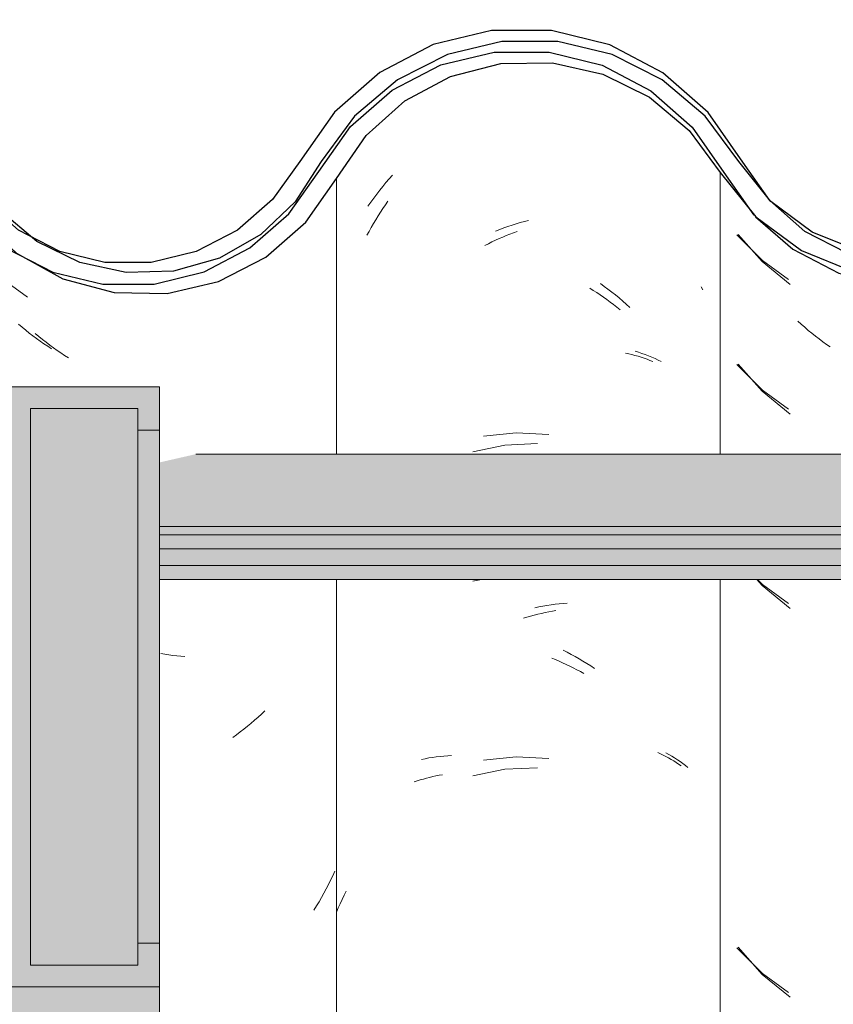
# Model space of a CAD drawing. Header units: metres. Extents: x -28.2 to -1.6, y -1.6 to 5.9.
# Tile 72 of 88: x -15.707 to -15.518, y 3.679 to 3.908. Entities that reach past the tile are written whole.
import ezdxf

# ---------------------------------------------------------------- set-up
doc = ezdxf.new("R2010")
doc.units = ezdxf.units.M
doc.layers.add('A-GLAZ-CWMG', color=7, linetype='Continuous', lineweight=5)
doc.layers.add('A-ROOF', color=7, linetype='Continuous', lineweight=5)
pattern_1 = [(50, (-14.575, 2.812), (0.364365, -0.031877), [0.0381, -0.4191]), (355, (-14.575, 2.812), (-0.070485, 0.382117), [0.03048, -0.33528]), (100.451, (-14.545, 2.81), (0.293886, 0.35023), [0.03238, -0.35618]), (46.184, (-14.575, 2.914), (0.54216, -0.084084), [0.05715, -0.62865]), (96.636, (-14.53, 2.907), (0.474805, 0.49485), [0.04857, -0.53427]), (351.184, (-14.575, 2.914), (0.47481, 0.49485), [0.04572, -0.50292]), (21, (-14.524, 2.888), (0.303226, -0.204528), [0.0381, -0.4191]), (326, (-14.524, 2.888), (0.123607, 0.36838), [0.03048, -0.33528]), (71.451, (-14.499, 2.871), (0.426833, 0.16384), [0.03238, -0.35618]), (37.5, (-14.575, 2.812), (0.0061807, 0.169108), [0.01676, -0.31445, 0.01676, -0.3236, -0.33655]), (37.5, (-14.575, 2.812), (0.0061807, 0.169108), [-0.67158, 0.01676, -0.31979]), (7.5, (-14.575, 2.812), (0.133641, 0.200358), [0.01676, -0.17729, 0.01676, -0.30683, -0.12827]), (7.5, (-14.575, 2.812), (0.133641, 0.200358), [-0.51765, 0.01676, -0.11151]), (327.5, (-14.688, 2.812), (0.2711816, -0.0114606), [0.01676, -0.11024, 0.01676, -0.37948, -0.52578]), (327.5, (-14.688, 2.812), (0.2711816, -0.0114606), [-0.52324, 0.01676, -0.50902]), (317.5, (-14.739, 2.812), (0.296258, 0.05085), [0.01676, -0.14834, 0.01676, -0.24638, -0.37338]), (317.5, (-14.739, 2.812), (0.296258, 0.05085), [-0.42824, 0.01676, -0.35662])]

# ---------------------------------------------------------------- blocks, each defined once
blk = doc.blocks.new('FP_87-CASA 4')
at = {"layer": 'A-GLAZ-CWMG', "color": 9, "true_color": 0xc0c0c0}
for p, q in [((-16.62297, 3.85851), (-16.6174, 3.8522)), ((-16.6174, 3.8522), (-16.61085, 3.84689)), ((-16.60829, 3.83762), (-16.60909, 3.83835)), ((-16.60748, 3.83691), (-16.60829, 3.83762)), ((-16.60666, 3.83621), (-16.60748, 3.83691)), ((-16.60583, 3.83553), (-16.60666, 3.83621)), ((-16.60499, 3.83486), (-16.60583, 3.83553)), ((-16.60415, 3.83421), (-16.60499, 3.83486)), ((-16.6033, 3.83357), (-16.60415, 3.83421)), ((-16.60244, 3.83295), (-16.6033, 3.83357)), ((-16.60157, 3.83234), (-16.60244, 3.83295)), ((-16.62297, 3.82836), (-16.6174, 3.82206)), ((-16.6174, 3.82206), (-16.61085, 3.81675)), ((-16.61864, 3.77825), (-16.6174, 3.77684)), ((-16.6174, 3.77684), (-16.61085, 3.77154)), ((-16.62297, 3.69272), (-16.6174, 3.68642)), ((-16.6174, 3.68642), (-16.61085, 3.68111))]:
    blk.add_line(p, q, dxfattribs=at)
blk = doc.blocks.new('FP_88-CASA 4')
at = {"layer": 'A-GLAZ-CWMG', "color": 9, "true_color": 0xc0c0c0}
for p, q in [((-16.70413, 3.87143), (-16.70338, 3.87228)), ((-16.70559, 3.86968), (-16.70487, 3.87056)), ((-16.70487, 3.87056), (-16.70413, 3.87143)), ((-16.7077, 3.86695), (-16.70701, 3.86787)), ((-16.70701, 3.86787), (-16.70631, 3.86878)), ((-16.70631, 3.86878), (-16.70559, 3.86968)), ((-16.70904, 3.86506), (-16.70838, 3.86601)), ((-16.70838, 3.86601), (-16.7077, 3.86695)), ((-16.67554, 3.86068), (-16.67458, 3.86098)), ((-16.67458, 3.86098), (-16.67363, 3.86127)), ((-16.67363, 3.86127), (-16.67267, 3.86153)), ((-16.67267, 3.86153), (-16.67171, 3.86177)), ((-16.67935, 3.85929), (-16.6784, 3.85967)), ((-16.6784, 3.85967), (-16.67745, 3.86003)), ((-16.67745, 3.86003), (-16.67649, 3.86036)), ((-16.67649, 3.86036), (-16.67554, 3.86068)), ((-16.65499, 3.84707), (-16.6541, 3.84644)), ((-16.6541, 3.84644), (-16.65323, 3.84579)), ((-16.65323, 3.84579), (-16.65236, 3.84512)), ((-16.65236, 3.84512), (-16.6515, 3.84444)), ((-16.6515, 3.84444), (-16.65065, 3.84374)), ((-16.65065, 3.84374), (-16.64981, 3.84302)), ((-16.64981, 3.84302), (-16.64898, 3.84229)), ((-16.64898, 3.84229), (-16.64815, 3.84154)), ((-16.64693, 3.83136), (-16.64613, 3.83112)), ((-16.64613, 3.83112), (-16.64534, 3.83085)), ((-16.64534, 3.83085), (-16.64456, 3.83057)), ((-16.64456, 3.83057), (-16.64379, 3.83027)), ((-16.64379, 3.83027), (-16.64304, 3.82996)), ((-16.64304, 3.82996), (-16.64229, 3.82964)), ((-16.64229, 3.82964), (-16.64156, 3.8293)), ((-16.64156, 3.8293), (-16.64084, 3.82895)), ((-16.67459, 3.8124), (-16.68219, 3.81163)), ((-16.66696, 3.81199), (-16.67459, 3.8124)), ((-16.67027, 3.77168), (-16.66932, 3.77188)), ((-16.66932, 3.77188), (-16.66837, 3.77206)), ((-16.66837, 3.77206), (-16.66742, 3.77222)), ((-16.66742, 3.77222), (-16.66647, 3.77237)), ((-16.66647, 3.77237), (-16.66552, 3.77249)), ((-16.66552, 3.77249), (-16.66458, 3.7726)), ((-16.66458, 3.7726), (-16.66364, 3.77269)), ((-16.66364, 3.77269), (-16.66271, 3.77276)), ((-16.66368, 3.7618), (-16.66274, 3.76133)), ((-16.66274, 3.76133), (-16.66181, 3.76085)), ((-16.66181, 3.76085), (-16.66089, 3.76035)), ((-16.66089, 3.76035), (-16.65996, 3.75983)), ((-16.65996, 3.75983), (-16.65905, 3.75929)), ((-16.65905, 3.75929), (-16.65814, 3.75873)), ((-16.65814, 3.75873), (-16.65723, 3.75816)), ((-16.65723, 3.75816), (-16.65633, 3.75757)), ((-16.69227, 3.73711), (-16.69138, 3.73719)), ((-16.69138, 3.73719), (-16.69049, 3.73726)), ((-16.69049, 3.73726), (-16.68959, 3.73731)), ((-16.63978, 3.73796), (-16.63909, 3.73757)), ((-16.63909, 3.73757), (-16.63841, 3.73717)), ((-16.63841, 3.73717), (-16.63775, 3.73676)), ((-16.69659, 3.73642), (-16.69574, 3.73659)), ((-16.69574, 3.73659), (-16.69488, 3.73675)), ((-16.69488, 3.73675), (-16.69402, 3.73688)), ((-16.69402, 3.73688), (-16.69315, 3.737)), ((-16.69315, 3.737), (-16.69227, 3.73711)), ((-16.67459, 3.73705), (-16.68219, 3.73628)), ((-16.66696, 3.73664), (-16.67459, 3.73705)), ((-16.63775, 3.73676), (-16.6371, 3.73634)), ((-16.6371, 3.73634), (-16.63647, 3.7359)), ((-16.63647, 3.7359), (-16.63585, 3.73545)), ((-16.63585, 3.73545), (-16.63524, 3.73499)), ((-16.63524, 3.73499), (-16.63465, 3.73451)), ((-16.71458, 3.70484), (-16.71409, 3.70581)), ((-16.71595, 3.70187), (-16.7155, 3.70287)), ((-16.7155, 3.70287), (-16.71505, 3.70386)), ((-16.71505, 3.70386), (-16.71458, 3.70484)), ((-16.71638, 3.70087), (-16.71595, 3.70187))]:
    blk.add_line(p, q, dxfattribs=at)
blk = doc.blocks.new('FP_89-CASA 4')
at = {"layer": 'A-GLAZ-CWMG', "color": 9, "true_color": 0xc0c0c0}
for p, q in [((-16.78948, 3.83694), (-16.7903, 3.83763)), ((-16.78865, 3.83626), (-16.78948, 3.83694)), ((-16.78782, 3.83559), (-16.78865, 3.83626)), ((-16.78697, 3.83494), (-16.78782, 3.83559)), ((-16.78612, 3.83431), (-16.78697, 3.83494)), ((-16.78526, 3.83369), (-16.78612, 3.83431)), ((-16.78439, 3.83309), (-16.78526, 3.83369)), ((-16.78351, 3.8325), (-16.78439, 3.83309)), ((-16.78263, 3.83193), (-16.78351, 3.8325))]:
    blk.add_line(p, q, dxfattribs=at)
blk = doc.blocks.new('Rectangular Mullion - Telha Fibrocimento - Ondulada-V85-CASA 4')
at = {"layer": 'A-GLAZ-CWMG', "true_color": 0x808080}
h = blk.add_hatch(dxfattribs=at)
h.set_pattern_fill('FP_4', color=8, style=0, pattern_type=2)
h.set_pattern_definition(pattern_1)
h.paths.add_polyline_path([(-16.38005, 3.84925), (-16.38602, 3.85024), (-16.38083, 3.8513), (-16.38035, 3.85003)])
h.paths.add_polyline_path([(-16.20276, 3.84479), (-16.19077, 3.8476), (-16.1798, 3.85325), (-16.1705, 3.86139), (-16.15649, 3.88151), (-16.14746, 3.88956), (-16.13683, 3.89525), (-16.12489, 3.89828), (-16.1109, 3.89795), (-16.09922, 3.89472), (-16.09024, 3.89013), (-16.08062, 3.88171), (-16.06584, 3.86263), (-16.05526, 3.85474), (-16.04305, 3.84978), (-16.04234, 3.85233), (-16.03819, 3.84914), (-16.02991, 3.84809), (-16.01696, 3.84973), (-16.01201, 3.85172), (-16.01292, 3.85426), (-16.01221, 3.85464), (-16.00637, 3.85771), (-16.00474, 3.85464), (-15.99364, 3.86308), (-15.98528, 3.87341), (-15.98893, 3.87548), (-15.98585, 3.88056), (-15.9975, 3.86618), (-16.00709, 3.85907), (-16.01812, 3.85462), (-16.03026, 3.85315), (-16.04305, 3.85517), (-16.05273, 3.85907), (-16.06259, 3.86652), (-16.06966, 3.87491), (-16.07351, 3.87332), (-16.08062, 3.88346), (-16.07773, 3.88611), (-16.08135, 3.88854), (-16.08524, 3.89002), (-16.08275, 3.88533), (-16.09024, 3.89192), (-16.0883, 3.89482), (-16.10156, 3.90091), (-16.11188, 3.90338), (-16.11315, 3.90072), (-16.11394, 3.90091), (-16.1268, 3.90091), (-16.13908, 3.89793), (-16.15042, 3.89205), (-16.16008, 3.88363), (-16.16091, 3.88363), (-16.16689, 3.87543), (-16.16632, 3.8748), (-16.16749, 3.87314), (-16.16843, 3.87314), (-16.17663, 3.86139), (-16.1835, 3.85538), (-16.19413, 3.84984), (-16.20702, 3.84697), (-16.21389, 3.84697), (-16.21164, 3.84966), (-16.21229, 3.84966), (-16.22309, 3.852), (-16.23302, 3.85688), (-16.24151, 3.86402), (-16.2491, 3.87466), (-16.25607, 3.88597), (-16.26697, 3.89657), (-16.28011, 3.90414), (-16.29662, 3.90826), (-16.31024, 3.90846), (-16.32453, 3.90514), (-16.33799, 3.89818), (-16.34935, 3.88808), (-16.36408, 3.86642), (-16.37221, 3.85911), (-16.38183, 3.85398), (-16.3867, 3.85235), (-16.38709, 3.85003), (-16.39051, 3.85178), (-16.39238, 3.8513), (-16.40394, 3.85141), (-16.41384, 3.85382), (-16.42351, 3.85886), (-16.43171, 3.86609), (-16.44603, 3.88678), (-16.45661, 3.8962), (-16.47107, 3.90331), (-16.48358, 3.90625), (-16.49688, 3.9063), (-16.51059, 3.90297), (-16.52313, 3.89645), (-16.53378, 3.88711), (-16.54193, 3.87548), (-16.53861, 3.87301), (-16.5477, 3.86206), (-16.55799, 3.8551), (-16.55937, 3.85771), (-16.56422, 3.85463), (-16.56592, 3.85426), (-16.56517, 3.85165), (-16.5717, 3.84951), (-16.58301, 3.84808), (-16.59202, 3.84978), (-16.59534, 3.85233), (-16.59605, 3.84978), (-16.60972, 3.85583), (-16.61884, 3.86262), (-16.60826, 3.85402), (-16.59957, 3.84949), (-16.58727, 3.84662), (-16.57589, 3.84663), (-16.56422, 3.84951), (-16.55355, 3.8551), (-16.5445, 3.86308), (-16.53014, 3.88364), (-16.52042, 3.8922), (-16.50898, 3.89818), (-16.49646, 3.90126), (-16.48278, 3.90106), (-16.4691, 3.89713), (-16.45963, 3.89216), (-16.44968, 3.88325), (-16.43434, 3.86178), (-16.42647, 3.85479), (-16.41357, 3.8486), (-16.40326, 3.84624), (-16.39182, 3.84628), (-16.3786, 3.85003), (-16.36934, 3.85498), (-16.36029, 3.86313), (-16.34572, 3.8846), (-16.33553, 3.89375), (-16.32347, 3.90015), (-16.30979, 3.90342), (-16.29468, 3.90289), (-16.28341, 3.90003), (-16.27139, 3.89356), (-16.26125, 3.88435), (-16.25361, 3.87295), (-16.24997, 3.87295), (-16.24548, 3.86663), (-16.24225, 3.86381), (-16.24662, 3.86237), (-16.23731, 3.85951), (-16.23963, 3.85587), (-16.23598, 3.85315), (-16.22569, 3.84782), (-16.21507, 3.84498), (-16.20573, 3.84484)])
h.paths.add_polyline_path([(-16.72745, 3.8633), (-16.72821, 3.86397), (-16.72709, 3.86502)])
h.paths.add_polyline_path([(-16.7669, 3.84695), (-16.75876, 3.84697), (-16.74713, 3.84984), (-16.7365, 3.85538), (-16.72745, 3.8633), (-16.72561, 3.86663), (-16.72119, 3.87351), (-16.72049, 3.87314), (-16.71932, 3.8748), (-16.71984, 3.87561), (-16.71358, 3.88408), (-16.71308, 3.88363), (-16.70342, 3.89205), (-16.68983, 3.89848), (-16.67969, 3.90094), (-16.66547, 3.90109), (-16.66488, 3.90338), (-16.65222, 3.90035), (-16.6413, 3.89482), (-16.64324, 3.89192), (-16.6428, 3.89153), (-16.63575, 3.88533), (-16.63824, 3.89002), (-16.63298, 3.88802), (-16.63073, 3.88611), (-16.63362, 3.88346), (-16.62625, 3.87295), (-16.62246, 3.87502), (-16.62017, 3.87295), (-16.62992, 3.88685), (-16.64059, 3.89619), (-16.65456, 3.90302), (-16.66694, 3.90594), (-16.68032, 3.90596), (-16.69388, 3.90265), (-16.70628, 3.89619), (-16.71683, 3.88697), (-16.7328, 3.86524), (-16.73938, 3.85951), (-16.74898, 3.85454), (-16.76139, 3.85198), (-16.77072, 3.85209), (-16.78236, 3.85539), (-16.77598, 3.85198), (-16.76553, 3.84926), (-16.76689, 3.84697)])
h.paths.add_polyline_path([(-15.86057, 3.84716), (-15.86057, 3.8486), (-15.86272, 3.84913), (-15.87378, 3.85436), (-15.88316, 3.85819), (-15.8926, 3.86529), (-15.9083, 3.88523), (-15.91958, 3.89365), (-15.93341, 3.89888), (-15.94535, 3.90039), (-15.94858, 3.9), (-15.95806, 3.89709), (-15.96909, 3.89073), (-15.97713, 3.88295), (-15.9674, 3.8898), (-15.95593, 3.89406), (-15.94346, 3.8952), (-15.93142, 3.89314), (-15.92222, 3.88947), (-15.91248, 3.88232), (-15.8993, 3.86529), (-15.89668, 3.86255), (-15.8895, 3.85638), (-15.88132, 3.85161), (-15.87118, 3.84829), (-15.86084, 3.84719)])
h.paths.add_polyline_path([(-16.92227, 3.84723), (-16.91444, 3.84776), (-16.90504, 3.85003), (-16.89443, 3.85546), (-16.88536, 3.86325), (-16.87288, 3.88065), (-16.8658, 3.88684), (-16.85748, 3.89117), (-16.84839, 3.8934), (-16.83792, 3.89312), (-16.82877, 3.89056), (-16.82161, 3.88684), (-16.81425, 3.88025), (-16.8021, 3.86313), (-16.79302, 3.85526), (-16.79197, 3.85526), (-16.79263, 3.85587), (-16.79077, 3.85965), (-16.79965, 3.86261), (-16.79549, 3.86402), (-16.79983, 3.86852), (-16.803, 3.87298), (-16.80661, 3.87295), (-16.8152, 3.88521), (-16.82439, 3.89356), (-16.83088, 3.89657), (-16.83903, 3.89842), (-16.84968, 3.89824), (-16.85919, 3.89592), (-16.86855, 3.89106), (-16.87651, 3.88412), (-16.88909, 3.86661), (-16.89872, 3.85887), (-16.90718, 3.85462), (-16.9178, 3.85218), (-16.92756, 3.85218), (-16.93492, 3.84878), (-16.92852, 3.84723), (-16.92234, 3.84723)])
h.paths.add_polyline_path([(-16.93305, 3.84925), (-16.93383, 3.8513), (-16.93772, 3.85003), (-16.93483, 3.84954)])
h.paths.add_polyline_path([(-16.94009, 3.85003), (-16.93923, 3.85286), (-16.93492, 3.85398), (-16.94009, 3.85557), (-16.95065, 3.86193), (-16.95696, 3.86763), (-16.96314, 3.87669), (-16.96682, 3.87295), (-16.95978, 3.86325), (-16.94884, 3.85451), (-16.94482, 3.85245)])
h.paths.add_polyline_path([(-16.58741, 3.85054), (-16.58727, 3.85163), (-16.59099, 3.85255), (-16.5879, 3.85081)])
h.paths.add_polyline_path([(-16.03441, 3.85054), (-16.03799, 3.85255), (-16.03427, 3.85163), (-16.03437, 3.85078)])
h.paths.add_polyline_path([(-16.06604, 3.86328), (-16.06806, 3.86977), (-16.06285, 3.86618), (-16.06584, 3.86346)])
h.paths.add_polyline_path([(-16.61904, 3.86328), (-16.61559, 3.86641), (-16.62106, 3.86977), (-16.6193, 3.86411)])
h.paths.add_polyline_path([(-16.17445, 3.8633), (-16.17445, 3.86468), (-16.17521, 3.86397)])
at = {"layer": 'A-GLAZ-CWMG', "lineweight": 25}
blk.add_line((-16.62625, 3.87295), (-16.61931, 3.86303), dxfattribs=at)
at = {"layer": 'A-GLAZ-CWMG', "lineweight": 25, "flags": 128}
for points in [[(-16.62185, 3.87535), (-16.62992, 3.88685), (-16.64044, 3.89611), (-16.65283, 3.90259), (-16.66638, 3.90594), (-16.68032, 3.90596), (-16.69388, 3.90265), (-16.70628, 3.89619), (-16.71683, 3.88697), (-16.72493, 3.87548)], [(-16.72049, 3.87314), (-16.71308, 3.88363), (-16.70342, 3.89205), (-16.69208, 3.89793), (-16.67969, 3.90094), (-16.66694, 3.90091), (-16.65456, 3.89785), (-16.64324, 3.89192), (-16.63362, 3.88346), (-16.62625, 3.87295)], [(-16.72493, 3.87548), (-16.73121, 3.86663), (-16.73938, 3.85951), (-16.74898, 3.85454), (-16.75946, 3.85198), (-16.77024, 3.85198), (-16.78072, 3.85454), (-16.79031, 3.85951), (-16.79848, 3.86663), (-16.80477, 3.87548)], [(-16.54193, 3.87548), (-16.54816, 3.86653), (-16.55631, 3.85932), (-16.56592, 3.85426), (-16.57644, 3.85165), (-16.58727, 3.85163), (-16.59779, 3.85421), (-16.60742, 3.85923), (-16.61559, 3.86641), (-16.62185, 3.87535)], [(-16.8091, 3.87295), (-16.8021, 3.86313), (-16.79302, 3.85526), (-16.78236, 3.84976), (-16.77072, 3.84694), (-16.75876, 3.84697), (-16.74713, 3.84984), (-16.7365, 3.85538), (-16.72745, 3.8633), (-16.72049, 3.87314)], [(-16.61889, 3.86257), (-16.61024, 3.85506), (-16.59957, 3.84949), (-16.5879, 3.84662), (-16.57589, 3.84663), (-16.56422, 3.84951), (-16.55355, 3.8551), (-16.5445, 3.86308), (-16.53757, 3.87301)]]:
    blk.add_lwpolyline(points, dxfattribs=at)
at = {"layer": 'A-GLAZ-CWMG'}
for name in ['FP_88-CASA 4', 'FP_87-CASA 4', 'FP_89-CASA 4']:
    blk.add_blockref(name, (0, 0), dxfattribs=at)
blk = doc.blocks.new('FP_108-CASA 4')
at = {"layer": 'A-GLAZ-CWMG', "color": 9, "true_color": 0xc0c0c0}
for p, q in [((-16.62325, 3.85839), (-16.61731, 3.85243)), ((-16.61731, 3.85243), (-16.61122, 3.84803)), ((-16.62325, 3.82825), (-16.61731, 3.82229)), ((-16.61731, 3.82229), (-16.61122, 3.81788)), ((-16.61848, 3.77825), (-16.61731, 3.77707)), ((-16.61731, 3.77707), (-16.61122, 3.77267)), ((-16.62325, 3.69261), (-16.61731, 3.68664)), ((-16.61731, 3.68664), (-16.61122, 3.68224))]:
    blk.add_line(p, q, dxfattribs=at)
blk = doc.blocks.new('FP_109-CASA 4')
at = {"layer": 'A-GLAZ-CWMG', "color": 9, "true_color": 0xc0c0c0}
for p, q in [((-16.70558, 3.86454), (-16.705, 3.86539)), ((-16.705, 3.86539), (-16.70441, 3.86623)), ((-16.7067, 3.86281), (-16.70615, 3.86368)), ((-16.70615, 3.86368), (-16.70558, 3.86454)), ((-16.7083, 3.86014), (-16.70778, 3.86104)), ((-16.70778, 3.86104), (-16.70724, 3.86193)), ((-16.70724, 3.86193), (-16.7067, 3.86281)), ((-16.7093, 3.85832), (-16.7088, 3.85923)), ((-16.7088, 3.85923), (-16.7083, 3.86014)), ((-16.67688, 3.85824), (-16.67604, 3.85857)), ((-16.67604, 3.85857), (-16.67519, 3.85889)), ((-16.67519, 3.85889), (-16.67435, 3.85919)), ((-16.68187, 3.85594), (-16.68105, 3.85636)), ((-16.68105, 3.85636), (-16.68022, 3.85677)), ((-16.68022, 3.85677), (-16.67939, 3.85716)), ((-16.67939, 3.85716), (-16.67855, 3.85754)), ((-16.67855, 3.85754), (-16.67771, 3.8579)), ((-16.67771, 3.8579), (-16.67688, 3.85824)), ((-16.65746, 3.846), (-16.65665, 3.8455)), ((-16.65665, 3.8455), (-16.65585, 3.84499)), ((-16.65585, 3.84499), (-16.65506, 3.84447)), ((-16.63152, 3.84635), (-16.63119, 3.84562)), ((-16.65506, 3.84447), (-16.65427, 3.84393)), ((-16.65427, 3.84393), (-16.65349, 3.84337)), ((-16.65349, 3.84337), (-16.65271, 3.8428)), ((-16.65271, 3.8428), (-16.65194, 3.84222)), ((-16.65194, 3.84222), (-16.65117, 3.84162)), ((-16.65117, 3.84162), (-16.65041, 3.84101)), ((-16.64914, 3.83093), (-16.6484, 3.83076)), ((-16.6484, 3.83076), (-16.64767, 3.83058)), ((-16.64767, 3.83058), (-16.64695, 3.83039)), ((-16.64695, 3.83039), (-16.64623, 3.83018)), ((-16.64623, 3.83018), (-16.64553, 3.82996)), ((-16.64553, 3.82996), (-16.64483, 3.82973)), ((-16.64483, 3.82973), (-16.64414, 3.82948)), ((-16.64414, 3.82948), (-16.64346, 3.82923)), ((-16.64346, 3.82923), (-16.64279, 3.82896)), ((-16.6772, 3.80953), (-16.68464, 3.80798)), ((-16.6696, 3.80986), (-16.6772, 3.80953)), ((-16.68268, 3.77825), (-16.68464, 3.77784)), ((-16.67291, 3.76924), (-16.67207, 3.76949)), ((-16.67207, 3.76949), (-16.67122, 3.76974)), ((-16.67122, 3.76974), (-16.67038, 3.76997)), ((-16.67038, 3.76997), (-16.66953, 3.77018)), ((-16.66953, 3.77018), (-16.66869, 3.77038)), ((-16.66869, 3.77038), (-16.66784, 3.77056)), ((-16.66784, 3.77056), (-16.667, 3.77073)), ((-16.667, 3.77073), (-16.66616, 3.77088)), ((-16.66616, 3.77088), (-16.66532, 3.77102)), ((-16.6663, 3.75997), (-16.66546, 3.75963)), ((-16.66546, 3.75963), (-16.66462, 3.75928)), ((-16.66462, 3.75928), (-16.66379, 3.75891)), ((-16.66379, 3.75891), (-16.66295, 3.75853)), ((-16.66295, 3.75853), (-16.66212, 3.75813)), ((-16.66212, 3.75813), (-16.6613, 3.75771)), ((-16.6613, 3.75771), (-16.66047, 3.75729)), ((-16.66047, 3.75729), (-16.65965, 3.75684)), ((-16.65965, 3.75684), (-16.65883, 3.75639)), ((-16.64167, 3.73804), (-16.64102, 3.73774)), ((-16.64102, 3.73774), (-16.64039, 3.73743)), ((-16.64039, 3.73743), (-16.63976, 3.7371)), ((-16.63976, 3.7371), (-16.63915, 3.73677)), ((-16.63915, 3.73677), (-16.63854, 3.73642)), ((-16.63854, 3.73642), (-16.63795, 3.73606)), ((-16.63795, 3.73606), (-16.63737, 3.7357)), ((-16.63737, 3.7357), (-16.6368, 3.73532)), ((-16.6368, 3.73532), (-16.63624, 3.73493)), ((-16.69399, 3.73242), (-16.69324, 3.73258)), ((-16.69324, 3.73258), (-16.69249, 3.73273)), ((-16.69249, 3.73273), (-16.69174, 3.73286)), ((-16.6772, 3.73418), (-16.68464, 3.73263)), ((-16.6696, 3.7345), (-16.6772, 3.73418)), ((-16.69828, 3.73118), (-16.69758, 3.73142)), ((-16.69758, 3.73142), (-16.69688, 3.73164)), ((-16.69688, 3.73164), (-16.69617, 3.73185)), ((-16.69617, 3.73185), (-16.69545, 3.73206)), ((-16.69545, 3.73206), (-16.69472, 3.73224)), ((-16.69472, 3.73224), (-16.69399, 3.73242))]:
    blk.add_line(p, q, dxfattribs=at)
blk = doc.blocks.new('FP_110-CASA 4')
at = {"layer": 'A-GLAZ-CWMG', "color": 9, "true_color": 0xc0c0c0}
for p, q in [((-16.79283, 3.84728), (-16.78822, 3.84391)), ((-16.78559, 3.83476), (-16.78641, 3.83545)), ((-16.78476, 3.83408), (-16.78559, 3.83476)), ((-16.78392, 3.83343), (-16.78476, 3.83408)), ((-16.78307, 3.83278), (-16.78392, 3.83343)), ((-16.78221, 3.83215), (-16.78307, 3.83278)), ((-16.78135, 3.83154), (-16.78221, 3.83215)), ((-16.78048, 3.83094), (-16.78135, 3.83154)), ((-16.7796, 3.83036), (-16.78048, 3.83094)), ((-16.77872, 3.82979), (-16.7796, 3.83036)), ((-16.75627, 3.76088), (-16.7572, 3.76104)), ((-16.75533, 3.76073), (-16.75627, 3.76088)), ((-16.75439, 3.76061), (-16.75533, 3.76073)), ((-16.75346, 3.7605), (-16.75439, 3.76061)), ((-16.75253, 3.76041), (-16.75346, 3.7605)), ((-16.7516, 3.76033), (-16.75253, 3.76041)), ((-16.73382, 3.74695), (-16.73462, 3.74622)), ((-16.73303, 3.74769), (-16.73382, 3.74695)), ((-16.73708, 3.74413), (-16.73792, 3.74346)), ((-16.73625, 3.74481), (-16.73708, 3.74413)), ((-16.73543, 3.74551), (-16.73625, 3.74481)), ((-16.73462, 3.74622), (-16.73543, 3.74551)), ((-16.73961, 3.74217), (-16.74047, 3.74155)), ((-16.73876, 3.74281), (-16.73961, 3.74217)), ((-16.73792, 3.74346), (-16.73876, 3.74281)), ((-16.71675, 3.71041), (-16.71723, 3.70937)), ((-16.71773, 3.70834), (-16.71824, 3.70732)), ((-16.71723, 3.70937), (-16.71773, 3.70834)), ((-16.71931, 3.7053), (-16.71986, 3.70431)), ((-16.71877, 3.7063), (-16.71931, 3.7053)), ((-16.71824, 3.70732), (-16.71877, 3.7063)), ((-16.72043, 3.70332), (-16.72101, 3.70235)), ((-16.71986, 3.70431), (-16.72043, 3.70332)), ((-16.72101, 3.70235), (-16.7216, 3.70139))]:
    blk.add_line(p, q, dxfattribs=at)
blk = doc.blocks.new('Rectangular Mullion - Telha Fibrocimento - Ondulada-V99-CASA 4')
at = {"layer": 'A-GLAZ-CWMG', "true_color": 0x808080}
h = blk.add_hatch(dxfattribs=at)
h.set_pattern_fill('FP_4', color=8, style=0, pattern_type=2)
h.set_pattern_definition(pattern_1)
h.paths.add_polyline_path([(-16.93305, 3.84925), (-16.93902, 3.85024), (-16.93383, 3.8513), (-16.93335, 3.85003)])
h.paths.add_polyline_path([(-16.75576, 3.84479), (-16.74377, 3.8476), (-16.7328, 3.85325), (-16.72312, 3.86192), (-16.70949, 3.88151), (-16.70046, 3.88956), (-16.68983, 3.89525), (-16.67789, 3.89828), (-16.66488, 3.89817), (-16.65222, 3.89472), (-16.64324, 3.89013), (-16.63362, 3.88171), (-16.61884, 3.86263), (-16.60826, 3.85474), (-16.59605, 3.84978), (-16.59534, 3.85233), (-16.59119, 3.84914), (-16.58291, 3.84809), (-16.56996, 3.84973), (-16.56501, 3.85172), (-16.56592, 3.85426), (-16.56521, 3.85464), (-16.55937, 3.85771), (-16.55774, 3.85464), (-16.54664, 3.86308), (-16.53828, 3.87341), (-16.54193, 3.87548), (-16.53885, 3.88056), (-16.5505, 3.86618), (-16.56009, 3.85907), (-16.57112, 3.85462), (-16.58326, 3.85315), (-16.59605, 3.85517), (-16.60573, 3.85907), (-16.61559, 3.86652), (-16.62266, 3.87491), (-16.62651, 3.87332), (-16.63362, 3.88346), (-16.63073, 3.88611), (-16.63435, 3.88854), (-16.63824, 3.89002), (-16.63575, 3.88533), (-16.64324, 3.89192), (-16.6413, 3.89482), (-16.65456, 3.90091), (-16.66488, 3.90338), (-16.66615, 3.90072), (-16.66694, 3.90091), (-16.6798, 3.90091), (-16.69208, 3.89793), (-16.70342, 3.89205), (-16.71308, 3.88363), (-16.71391, 3.88363), (-16.71989, 3.87543), (-16.71932, 3.8748), (-16.72049, 3.87314), (-16.72143, 3.87314), (-16.72963, 3.86139), (-16.7365, 3.85538), (-16.74713, 3.84984), (-16.76002, 3.84697), (-16.76689, 3.84697), (-16.76464, 3.84966), (-16.76529, 3.84966), (-16.77609, 3.852), (-16.78602, 3.85688), (-16.79451, 3.86402), (-16.8021, 3.87466), (-16.80907, 3.88597), (-16.81997, 3.89657), (-16.83311, 3.90414), (-16.84962, 3.90826), (-16.86324, 3.90846), (-16.87753, 3.90514), (-16.89099, 3.89818), (-16.90235, 3.88808), (-16.91708, 3.86642), (-16.92521, 3.85911), (-16.93483, 3.85398), (-16.9397, 3.85235), (-16.94009, 3.85003), (-16.94351, 3.85178), (-16.94538, 3.8513), (-16.95694, 3.85141), (-16.96872, 3.8548), (-16.97651, 3.85886), (-16.98471, 3.86609), (-16.99903, 3.88678), (-17.00961, 3.8962), (-17.02407, 3.90331), (-17.03658, 3.90625), (-17.04988, 3.9063), (-17.06359, 3.90297), (-17.07613, 3.89645), (-17.08678, 3.88711), (-17.09493, 3.87548), (-17.09161, 3.87301), (-17.1007, 3.86206), (-17.11099, 3.8551), (-17.11237, 3.85771), (-17.11722, 3.85463), (-17.11892, 3.85426), (-17.11817, 3.85165), (-17.1247, 3.84951), (-17.13601, 3.84808), (-17.14502, 3.84978), (-17.14834, 3.85233), (-17.14905, 3.84978), (-17.16272, 3.85583), (-17.17184, 3.86262), (-17.16126, 3.85402), (-17.15257, 3.84949), (-17.14027, 3.84662), (-17.12889, 3.84663), (-17.11722, 3.84951), (-17.10576, 3.8558), (-17.0975, 3.86308), (-17.08314, 3.88364), (-17.07342, 3.8922), (-17.06198, 3.89818), (-17.04946, 3.90126), (-17.03578, 3.90106), (-17.0221, 3.89713), (-17.01263, 3.89216), (-17.00268, 3.88325), (-16.98734, 3.86178), (-16.97947, 3.85479), (-16.96657, 3.8486), (-16.95626, 3.84624), (-16.94482, 3.84628), (-16.9316, 3.85003), (-16.92234, 3.85498), (-16.91329, 3.86313), (-16.89872, 3.8846), (-16.88853, 3.89375), (-16.87618, 3.90022), (-16.86279, 3.90342), (-16.84768, 3.90289), (-16.83641, 3.90003), (-16.82439, 3.89356), (-16.81425, 3.88435), (-16.80661, 3.87295), (-16.80297, 3.87295), (-16.79848, 3.86663), (-16.79525, 3.86381), (-16.79962, 3.86237), (-16.79031, 3.85951), (-16.79263, 3.85587), (-16.78898, 3.85315), (-16.77997, 3.84816), (-16.76807, 3.84498), (-16.75873, 3.84484)])
h.paths.add_polyline_path([(-17.28045, 3.8633), (-17.28121, 3.86397), (-17.28009, 3.86502)])
h.paths.add_polyline_path([(-17.3199, 3.84695), (-17.31176, 3.84697), (-17.30013, 3.84984), (-17.2895, 3.85538), (-17.28045, 3.8633), (-17.27861, 3.86663), (-17.27419, 3.87351), (-17.27349, 3.87314), (-17.27232, 3.8748), (-17.27284, 3.87561), (-17.26658, 3.88408), (-17.26608, 3.88363), (-17.25642, 3.89205), (-17.24283, 3.89848), (-17.23269, 3.90094), (-17.21847, 3.90109), (-17.21788, 3.90338), (-17.20522, 3.90035), (-17.1943, 3.89482), (-17.19624, 3.89192), (-17.1958, 3.89153), (-17.18875, 3.88533), (-17.19124, 3.89002), (-17.18598, 3.88802), (-17.18373, 3.88611), (-17.18662, 3.88346), (-17.17925, 3.87295), (-17.17546, 3.87502), (-17.17317, 3.87295), (-17.18292, 3.88685), (-17.19359, 3.89619), (-17.20756, 3.90302), (-17.22055, 3.90594), (-17.23332, 3.90596), (-17.24688, 3.90265), (-17.25928, 3.89619), (-17.26983, 3.88697), (-17.2858, 3.86524), (-17.29238, 3.85951), (-17.30198, 3.85454), (-17.31246, 3.85198), (-17.32372, 3.85209), (-17.33536, 3.85539), (-17.32898, 3.85198), (-17.31853, 3.84926), (-17.31989, 3.84697)])
h.paths.add_polyline_path([(-16.41357, 3.84716), (-16.41357, 3.8486), (-16.41701, 3.84981), (-16.42648, 3.85423), (-16.43616, 3.85819), (-16.4456, 3.86529), (-16.4613, 3.88523), (-16.47291, 3.89379), (-16.48641, 3.89888), (-16.49835, 3.90039), (-16.50158, 3.9), (-16.51106, 3.89709), (-16.52209, 3.89073), (-16.53013, 3.88295), (-16.5204, 3.8898), (-16.50893, 3.89406), (-16.49646, 3.8952), (-16.48442, 3.89314), (-16.47522, 3.88947), (-16.46548, 3.88232), (-16.4523, 3.86529), (-16.44968, 3.86255), (-16.4425, 3.85638), (-16.43434, 3.85162), (-16.42418, 3.84829), (-16.41384, 3.84719)])
h.paths.add_polyline_path([(-17.47534, 3.84723), (-17.46962, 3.84723), (-17.45804, 3.85003), (-17.44743, 3.85546), (-17.43836, 3.86325), (-17.42588, 3.88065), (-17.4188, 3.88684), (-17.41048, 3.89117), (-17.40139, 3.8934), (-17.39145, 3.89325), (-17.38177, 3.89056), (-17.37361, 3.88596), (-17.36725, 3.88025), (-17.3551, 3.86313), (-17.34602, 3.85526), (-17.34497, 3.85526), (-17.34563, 3.85587), (-17.34377, 3.85965), (-17.35283, 3.86257), (-17.34849, 3.86402), (-17.35283, 3.86852), (-17.356, 3.87298), (-17.35961, 3.87295), (-17.3682, 3.88521), (-17.37739, 3.89356), (-17.38388, 3.89657), (-17.39203, 3.89842), (-17.40268, 3.89824), (-17.41219, 3.89592), (-17.42155, 3.89106), (-17.42951, 3.88412), (-17.44209, 3.86661), (-17.45172, 3.85887), (-17.46018, 3.85462), (-17.4708, 3.85218), (-17.48056, 3.85218), (-17.48792, 3.84878), (-17.48152, 3.84723)])
h.paths.add_polyline_path([(-17.48605, 3.84925), (-17.48683, 3.8513), (-17.49072, 3.85003), (-17.48783, 3.84954)])
h.paths.add_polyline_path([(-17.49309, 3.85003), (-17.49223, 3.85286), (-17.4884, 3.8541), (-17.49309, 3.85557), (-17.50365, 3.86193), (-17.50996, 3.86763), (-17.51614, 3.87669), (-17.51982, 3.87295), (-17.51278, 3.86325), (-17.50184, 3.85451), (-17.49782, 3.85245)])
h.paths.add_polyline_path([(-16.58741, 3.85054), (-16.59099, 3.85255), (-16.58727, 3.85163)])
h.paths.add_polyline_path([(-17.14041, 3.85054), (-17.14027, 3.85163), (-17.14399, 3.85255), (-17.1409, 3.85081)])
h.paths.add_polyline_path([(-17.17204, 3.86328), (-17.16859, 3.86641), (-17.17406, 3.86977), (-17.1723, 3.86411)])
h.paths.add_polyline_path([(-16.61904, 3.86328), (-16.62106, 3.86977), (-16.61585, 3.86618), (-16.61884, 3.86346)])
h.paths.add_polyline_path([(-16.72745, 3.8633), (-16.72745, 3.86468), (-16.72821, 3.86397)])
at = {"layer": 'A-GLAZ-CWMG'}
for p, q in [((-16.62713, 3.80742), (-16.62713, 3.87295)), ((-16.7164, 3.80742), (-16.7164, 3.87156)), ((-16.7164, 3.54319), (-16.7164, 3.77825)), ((-16.62713, 3.54319), (-16.62713, 3.77825))]:
    blk.add_line(p, q, dxfattribs=at)
at = {"layer": 'A-GLAZ-CWMG', "lineweight": 25, "flags": 128}
for points in [[(-16.62283, 3.87548), (-16.63062, 3.88602), (-16.64059, 3.89446), (-16.65222, 3.90035), (-16.66488, 3.90338), (-16.67789, 3.90338), (-16.69054, 3.90035), (-16.70217, 3.89446), (-16.71215, 3.88602), (-16.71993, 3.87548)], [(-16.7164, 3.87156), (-16.70949, 3.88151), (-16.70046, 3.88956), (-16.68983, 3.89525), (-16.67818, 3.89827), (-16.66615, 3.89846), (-16.65441, 3.8958), (-16.64361, 3.89044), (-16.63435, 3.88268), (-16.62713, 3.87295)], [(-16.71993, 3.87548), (-16.72594, 3.86612), (-16.73399, 3.85847), (-16.74361, 3.853), (-16.75425, 3.85), (-16.76529, 3.84966), (-16.77609, 3.852), (-16.78602, 3.85688), (-16.79451, 3.86402), (-16.80108, 3.873)], [(-16.54299, 3.87548), (-16.5505, 3.86618), (-16.56009, 3.85907), (-16.57112, 3.85462), (-16.58291, 3.8531), (-16.5947, 3.85462), (-16.60573, 3.85907), (-16.61532, 3.86618), (-16.62283, 3.87548)], [(-16.80661, 3.87295), (-16.79983, 3.86257), (-16.79077, 3.85414), (-16.77997, 3.84816), (-16.76807, 3.84498), (-16.75576, 3.84479), (-16.74377, 3.8476), (-16.7328, 3.85325), (-16.7235, 3.86139), (-16.7164, 3.87156)], [(-16.62713, 3.87295), (-16.61884, 3.86263), (-16.60826, 3.85474), (-16.59605, 3.84978), (-16.58301, 3.84808), (-16.56996, 3.84973), (-16.55774, 3.85464), (-16.54713, 3.86248), (-16.5388, 3.87277)]]:
    blk.add_lwpolyline(points, dxfattribs=at)
at = {"layer": 'A-GLAZ-CWMG'}
for name in ['FP_109-CASA 4', 'FP_108-CASA 4', 'FP_110-CASA 4']:
    blk.add_blockref(name, (0, 0), dxfattribs=at)
blk = doc.blocks.new('LONGARINA_STEEL_FRAME - LONGARINA_STEEL_FRAME-1917798-CASA 4')
at = {"layer": 'A-ROOF', "true_color": 0x9fa09c}
h = blk.add_hatch(color=253, dxfattribs=at)
h.paths.add_polyline_path([(-18.08004, 3.68355), (-18.04504, 3.68355), (-18.04504, 3.69366), (-18.05004, 3.69366), (-18.05004, 3.6886), (-18.07504, 3.6886), (-18.07504, 3.81804), (-18.05004, 3.81804), (-18.05004, 3.81298), (-18.04504, 3.81298), (-18.04504, 3.82309), (-18.08004, 3.82309), (-18.08004, 3.77825)])
h.paths.add_polyline_path([(-16.78972, 3.68355), (-16.75754, 3.68355), (-16.75754, 3.69366), (-16.76254, 3.69366), (-16.76254, 3.6886), (-16.78754, 3.6886), (-16.78754, 3.81804), (-16.76254, 3.81804), (-16.76254, 3.81298), (-16.75754, 3.81298), (-16.75754, 3.82309), (-16.79254, 3.82309), (-16.79254, 3.68355), (-16.79077, 3.68355)])
h.paths.add_polyline_path([(-15.47204, 3.68355), (-15.47004, 3.68355), (-15.47004, 3.82309), (-15.50504, 3.82309), (-15.50504, 3.81298), (-15.50004, 3.81298), (-15.50004, 3.81804), (-15.47504, 3.81804), (-15.47504, 3.6886), (-15.50004, 3.6886), (-15.50004, 3.69366), (-15.50504, 3.69366), (-15.50504, 3.68355), (-15.47504, 3.68355)])
for points in [[(-16.76254, 3.6886), (-16.76254, 3.81804), (-16.78754, 3.81804), (-16.78754, 3.6886)], [(-16.76254, 3.69366), (-16.75754, 3.69366), (-16.75754, 3.81298), (-16.76254, 3.81298), (-16.76254, 3.77825)], [(-16.75754, 2.65), (-16.75754, 3.68355), (-16.79254, 3.68355), (-16.79254, 2.65)]]:
    blk.add_hatch(color=253, dxfattribs=at).paths.add_polyline_path(points)
h = blk.add_hatch(color=253, dxfattribs=at)
h.paths.add_polyline_path([(-17.95976, 3.79061), (-16.79254, 3.79061), (-16.79254, 3.80742), (-17.30207, 3.80742), (-17.30876, 3.80589), (-17.32107, 3.80607), (-17.32624, 3.80742), (-18.04504, 3.80742), (-18.04504, 3.79061), (-18.00539, 3.79061)])
h.paths.add_polyline_path([(-16.38206, 3.79061), (-15.50504, 3.79061), (-15.50504, 3.80742), (-15.64307, 3.80742), (-15.65174, 3.80592), (-15.66207, 3.80607), (-15.66724, 3.80742), (-16.19607, 3.80742), (-16.20276, 3.80589), (-16.21507, 3.80607), (-16.22024, 3.80742), (-16.74907, 3.80742), (-16.75754, 3.80548), (-16.75754, 3.79061), (-16.41701, 3.79061)])
h = blk.add_hatch(color=253, dxfattribs=at)
h.paths.add_polyline_path([(-17.95139, 3.78863), (-16.79254, 3.78863), (-16.79254, 3.79061), (-18.04504, 3.79061), (-18.04504, 3.78863), (-18.00144, 3.78863)])
h.paths.add_polyline_path([(-15.54864, 3.78863), (-15.50504, 3.78863), (-15.50504, 3.79061), (-16.75754, 3.79061), (-16.75754, 3.78863), (-15.64125, 3.78863)])
h = blk.add_hatch(color=253, dxfattribs=at)
h.paths.add_polyline_path([(-17.95516, 3.78537), (-16.79254, 3.78537), (-16.79254, 3.78863), (-18.04504, 3.78863), (-18.04504, 3.78537), (-18.00322, 3.78537)])
h.paths.add_polyline_path([(-15.50504, 3.78537), (-15.50504, 3.78863), (-16.75754, 3.78863), (-16.75754, 3.78537), (-15.65174, 3.78537)])
h = blk.add_hatch(color=253, dxfattribs=at)
h.paths.add_polyline_path([(-16.79254, 3.78151), (-16.79254, 3.78537), (-18.04504, 3.78537), (-18.04504, 3.78151), (-16.79965, 3.78151)])
h.paths.add_polyline_path([(-15.54864, 3.78151), (-15.50504, 3.78151), (-15.50504, 3.78537), (-16.75754, 3.78537), (-16.75754, 3.78151), (-15.64336, 3.78151)])
h = blk.add_hatch(color=253, dxfattribs=at)
h.paths.add_polyline_path([(-16.68858, 3.77825), (-15.50504, 3.77825), (-15.50504, 3.78151), (-16.75754, 3.78151), (-16.75754, 3.77825), (-16.68983, 3.77825)])
h.paths.add_polyline_path([(-18.04504, 3.77825), (-16.79254, 3.77825), (-16.79302, 3.78151), (-18.04504, 3.78151)])
at = {"layer": 'A-ROOF', "lineweight": 15}
for p, q in [((-16.75754, 3.82309), (-16.79254, 3.82309)), ((-16.75754, 3.81298), (-16.75754, 3.82309)), ((-16.78754, 3.6886), (-16.78754, 3.81804)), ((-16.78754, 3.81804), (-16.76254, 3.81804)), ((-16.76254, 3.81804), (-16.76254, 3.81298)), ((-16.76254, 3.81298), (-16.75754, 3.81298)), ((-16.75754, 3.69366), (-16.76254, 3.69366)), ((-16.76254, 3.69366), (-16.76254, 3.6886)), ((-16.75754, 3.68355), (-16.75754, 3.69366)), ((-16.76254, 3.6886), (-16.78754, 3.6886)), ((-16.79254, 3.68355), (-16.75754, 3.68355))]:
    blk.add_line(p, q, dxfattribs=at)
at = {"layer": 'A-ROOF'}
for p, q in [((-16.76254, 3.69366), (-16.76254, 3.81298)), ((-16.75754, 3.69366), (-16.75754, 3.81298)), ((-16.40394, 3.80742), (-16.74907, 3.80742)), ((-15.50504, 3.79061), (-16.75754, 3.79061)), ((-15.50504, 3.78863), (-16.75754, 3.78863)), ((-15.50504, 3.78537), (-16.75754, 3.78537)), ((-15.50504, 3.78151), (-16.75754, 3.78151)), ((-15.50504, 3.77825), (-16.75754, 3.77825)), ((-16.75754, 2.65), (-16.75754, 3.68355))]:
    blk.add_line(p, q, dxfattribs=at)

msp = doc.modelspace()

# ---------------------------------------------------------------- block references
at = {"layer": 'A-GLAZ-CWMG'}
for name in ['Rectangular Mullion - Telha Fibrocimento - Ondulada-V99-CASA 4', 'Rectangular Mullion - Telha Fibrocimento - Ondulada-V85-CASA 4']:
    msp.add_blockref(name, (1.08322, 0), dxfattribs=at)
at = {"layer": 'A-ROOF'}
msp.add_blockref('LONGARINA_STEEL_FRAME - LONGARINA_STEEL_FRAME-1917798-CASA 4', (1.08322, 0), dxfattribs=at)

doc.saveas('drawing.dxf')
